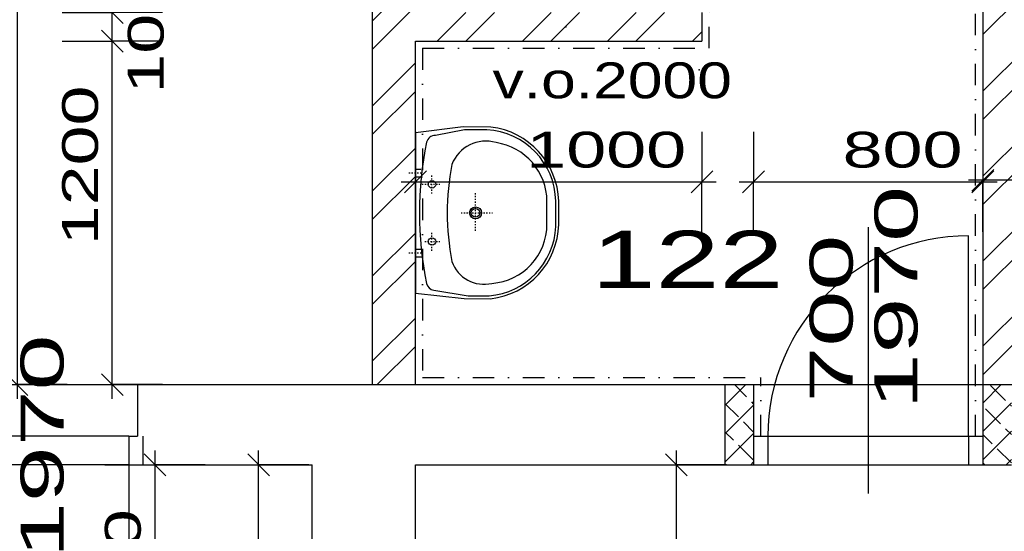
# Model space of a CAD drawing. Extents: x -196363 to 396902, y -489949 to -260582.
# Tile 191 of 256: x 222539 to 225975, y -377165 to -375378. Entities that reach past the tile are written whole.
import ezdxf

# ---------------------------------------------------------------- set-up
doc = ezdxf.new("R2010")
doc.units = 0
doc.header["$MEASUREMENT"] = 0
doc.linetypes.add('DASHED1', pattern=[1, 0.3, -0.4, 0.3])
doc.linetypes.add('DOTDASH', pattern=[1, 0.3, -0.2, 0, -0.2, 0.3])
for name, color, linetype in [('bourani', 15, 'Continuous'), ('dvere', 1, 'Continuous'), ('koty', 1, 'Continuous'), ('navrh', 2, 'Continuous'), ('noszdiv', 1, 'Continuous'), ('obklady', 14, 'Continuous'), ('popdver', 6, 'Continuous'), ('srafy', 8, 'Continuous'), ('zarpred', 5, 'Continuous')]:
    doc.layers.add(name, color=color, linetype=linetype)
doc.styles.add('SPIRITTXTSTYLE1', font='ROMAN')
doc.styles.add('SPIRITTXTSTYLE2', font='txt')
doc.linetypes.add('CERCH2', pattern='A,0,-1,[17,dur+dsp vaclavov.shx,S=0.003401,R=0,X=-1,Y=0],0', length=1)
doc.dimstyles.new('SPIRITSTYLE26', dxfattribs={"dimtxt": 125, "dimasz": 12.7, "dimexe": 175, "dimexo": -175, "dimgap": 50, "dimtad": 1, "dimdec": 3, "dimzin": 0, "dimdsep": 46, "dimlunit": 7, "dimtxsty": 'SPIRITTXTSTYLE1', "dimblk1": '_TICKMARKS26', "dimblk2": '_TICKMARKS26', "dimsah": 1, "dimcen": 0.09, "dimdle": 50, "dimclrd": 1, "dimclre": 1, "dimclrt": 1, "dimadec": 0, "dimazin": 0, "dimtfac": 1, "dimtdec": 4, "dimtofl": 0, "dimtmove": 1, "dimatfit": 0, "dimfxl": 0, "dimtolj": 1, "dimtzin": 0, "dimarcsym": 0})
doc.dimstyles.new('SPIRITSTYLE540', dxfattribs={"dimtxt": 125, "dimasz": 12.7, "dimexe": 175, "dimexo": 2664.268555, "dimgap": 50, "dimtad": 1, "dimdec": 3, "dimzin": 0, "dimdsep": 46, "dimlunit": 7, "dimtxsty": 'SPIRITTXTSTYLE1', "dimblk1": '_TICKMARKS540', "dimblk2": '_TICKMARKS540', "dimsah": 1, "dimcen": 0.09, "dimdle": 50, "dimclrd": 1, "dimclre": 1, "dimclrt": 1, "dimadec": 0, "dimazin": 0, "dimtfac": 1, "dimtdec": 4, "dimtofl": 0, "dimtmove": 1, "dimatfit": 0, "dimfxl": 0, "dimtolj": 1, "dimtzin": 0, "dimarcsym": 0})
doc.dimstyles.new('SPIRITSTYLE548', dxfattribs={"dimtxt": 125, "dimasz": 12.7, "dimexe": 175, "dimexo": 1065.283936, "dimgap": 50, "dimtad": 1, "dimdec": 3, "dimzin": 0, "dimdsep": 46, "dimlunit": 7, "dimtxsty": 'SPIRITTXTSTYLE1', "dimblk1": '_TICKMARKS548', "dimblk2": '_TICKMARKS548', "dimsah": 1, "dimcen": 0.09, "dimdle": 50, "dimclrd": 1, "dimclre": 1, "dimclrt": 1, "dimadec": 0, "dimazin": 0, "dimtfac": 1, "dimtdec": 4, "dimtofl": 0, "dimtmove": 1, "dimatfit": 0, "dimfxl": 0, "dimtolj": 1, "dimtzin": 0, "dimarcsym": 0})
doc.dimstyles.new('SPIRITSTYLE561', dxfattribs={"dimtxt": 125, "dimasz": 12.7, "dimexe": 175, "dimexo": 1446.184814, "dimgap": 50, "dimtad": 1, "dimdec": 3, "dimzin": 0, "dimdsep": 46, "dimlunit": 7, "dimtxsty": 'SPIRITTXTSTYLE1', "dimblk1": '_TICKMARKS561', "dimblk2": '_TICKMARKS561', "dimsah": 1, "dimcen": 0.09, "dimdle": 50, "dimclrd": 1, "dimclre": 1, "dimclrt": 1, "dimadec": 0, "dimazin": 0, "dimtfac": 1, "dimtdec": 4, "dimtofl": 0, "dimtmove": 1, "dimatfit": 0, "dimfxl": 0, "dimtolj": 1, "dimtzin": 0, "dimarcsym": 0})
doc.dimstyles.new('SPIRITSTYLE604', dxfattribs={"dimtxt": 125, "dimasz": 12.7, "dimexe": 175, "dimexo": 732.876343, "dimgap": 50, "dimtad": 1, "dimdec": 3, "dimzin": 0, "dimdsep": 46, "dimlunit": 7, "dimtxsty": 'SPIRITTXTSTYLE1', "dimblk1": '_TICKMARKS604', "dimblk2": '_TICKMARKS604', "dimsah": 1, "dimcen": 0.09, "dimdle": 50, "dimclrd": 1, "dimclre": 1, "dimclrt": 1, "dimadec": 0, "dimazin": 0, "dimtfac": 1, "dimtdec": 4, "dimtofl": 0, "dimtmove": 1, "dimatfit": 0, "dimfxl": 0, "dimtolj": 1, "dimtzin": 0, "dimarcsym": 0})
doc.dimstyles.new('SPIRITSTYLE605', dxfattribs={"dimtxt": 125, "dimasz": 12.7, "dimexe": 175, "dimexo": 882.8703, "dimgap": 50, "dimtad": 1, "dimdec": 3, "dimzin": 0, "dimdsep": 46, "dimlunit": 7, "dimtxsty": 'SPIRITTXTSTYLE1', "dimblk1": '_TICKMARKS605', "dimblk2": '_TICKMARKS605', "dimsah": 1, "dimcen": 0.09, "dimdle": 50, "dimclrd": 1, "dimclre": 1, "dimclrt": 1, "dimadec": 0, "dimazin": 0, "dimtfac": 1, "dimtdec": 4, "dimtofl": 0, "dimtmove": 1, "dimatfit": 0, "dimfxl": 0, "dimtolj": 1, "dimtzin": 0, "dimarcsym": 0})
doc.dimstyles.new('SPIRITSTYLE606', dxfattribs={"dimtxt": 125, "dimasz": 12.7, "dimexe": 175, "dimexo": 1882.871338, "dimgap": 50, "dimtad": 1, "dimdec": 3, "dimzin": 0, "dimdsep": 46, "dimlunit": 7, "dimtxsty": 'SPIRITTXTSTYLE1', "dimblk1": '_TICKMARKS606', "dimblk2": '_TICKMARKS606', "dimsah": 1, "dimcen": 0.09, "dimdle": 50, "dimclrd": 1, "dimclre": 1, "dimclrt": 1, "dimadec": 0, "dimazin": 0, "dimtfac": 1, "dimtdec": 4, "dimtofl": 0, "dimtmove": 1, "dimatfit": 0, "dimfxl": 0, "dimtolj": 1, "dimtzin": 0, "dimarcsym": 0})
doc.dimstyles.new('SPIRITSTYLE613', dxfattribs={"dimtxt": 125, "dimasz": 12.7, "dimexe": 175, "dimexo": 316.604095, "dimgap": 50, "dimtad": 1, "dimdec": 3, "dimzin": 0, "dimdsep": 46, "dimlunit": 7, "dimtxsty": 'SPIRITTXTSTYLE1', "dimblk1": '_TICKMARKS613', "dimblk2": '_TICKMARKS613', "dimsah": 1, "dimcen": 0.09, "dimdle": 50, "dimclrd": 1, "dimclre": 1, "dimclrt": 1, "dimadec": 0, "dimazin": 0, "dimtfac": 1, "dimtdec": 4, "dimtofl": 0, "dimtmove": 1, "dimatfit": 0, "dimfxl": 0, "dimtolj": 1, "dimtzin": 0, "dimarcsym": 0})
doc.dimstyles.new('SPIRITSTYLE646', dxfattribs={"dimtxt": 125, "dimasz": 12.7, "dimexe": 175, "dimexo": 533.397095, "dimgap": 50, "dimtad": 1, "dimdec": 3, "dimzin": 0, "dimdsep": 46, "dimlunit": 7, "dimtxsty": 'SPIRITTXTSTYLE1', "dimblk1": '_TICKMARKS646', "dimblk2": '_TICKMARKS646', "dimsah": 1, "dimcen": 0.09, "dimdle": 50, "dimclrd": 1, "dimclre": 1, "dimclrt": 1, "dimadec": 0, "dimazin": 0, "dimtfac": 1, "dimtdec": 4, "dimtofl": 0, "dimtmove": 1, "dimatfit": 0, "dimfxl": 0, "dimtolj": 1, "dimtzin": 0, "dimarcsym": 0})
doc.dimstyles.new('SPIRITSTYLE659', dxfattribs={"dimtxt": 125, "dimasz": 12.7, "dimexe": 175, "dimexo": 222.24707, "dimgap": 50, "dimtad": 1, "dimdec": 3, "dimzin": 0, "dimdsep": 46, "dimlunit": 7, "dimtxsty": 'SPIRITTXTSTYLE1', "dimblk1": '_TICKMARKS659', "dimblk2": '_TICKMARKS659', "dimsah": 1, "dimcen": 0.09, "dimdle": 50, "dimclrd": 1, "dimclre": 1, "dimclrt": 1, "dimadec": 0, "dimazin": 0, "dimtfac": 1, "dimtdec": 4, "dimtofl": 0, "dimtmove": 1, "dimatfit": 0, "dimfxl": 0, "dimtolj": 1, "dimtzin": 0, "dimarcsym": 0})
doc.dimstyles.new('SPIRITSTYLE739', dxfattribs={"dimtxt": 125, "dimasz": 12.7, "dimexe": 175, "dimexo": 373.679688, "dimgap": 50, "dimtad": 1, "dimdec": 3, "dimzin": 0, "dimdsep": 46, "dimlunit": 7, "dimtxsty": 'SPIRITTXTSTYLE1', "dimblk1": '_TICKMARKS739', "dimblk2": '_TICKMARKS739', "dimsah": 1, "dimcen": 0.09, "dimdle": 50, "dimclrd": 1, "dimclre": 1, "dimclrt": 1, "dimadec": 0, "dimazin": 0, "dimtfac": 1, "dimtdec": 4, "dimtofl": 0, "dimtmove": 1, "dimatfit": 0, "dimfxl": 0, "dimtolj": 1, "dimtzin": 0, "dimarcsym": 0})
pattern_1 = [(45.000001, (582227.31, -258968), (-49.497475, 49.497475), []), (135, (582227.31, -258968), (-116.49495, -81.49495), [-12.374369, 74.246216, -12.374369]), (135, (582326.31, -258968), (-116.49495, -81.49495), [-12.374369, 74.246216, -12.374369])]

# ---------------------------------------------------------------- blocks, each defined once
blk = doc.blocks.new('_TICKMARKS540')
at = {"color": 1, "linetype": 'Continuous'}
blk.add_line((-3, -3), (3, 3), dxfattribs=at)
blk = doc.blocks.new('*D1356')
at = {"color": 1, "linetype": 'Continuous', "ltscale": 300}
for p, q in [((221820.328125, -374058.65625, 1723.800049), (221820.328125, -374233.65625, 1723.800049)), ((223770.359375, -374058.65625, 1723.800049), (223770.359375, -374233.65625, 1723.800049)), ((221770.328125, -374233.65625, 1723.800049), (223820.359375, -374233.65625, 1723.800049)), ((221820.328125, -374408.65625, 1723.800049), (221820.328125, -374233.65625, 1723.800049)), ((223770.359375, -374408.65625, 1723.800049), (223770.359375, -374233.65625, 1723.800049))]:
    blk.add_line(p, q, dxfattribs=at)
at = {"color": 1, "linetype": 'Continuous', "ltscale": 300, "xscale": 12.69999980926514, "yscale": 12.69999980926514, "zscale": 12.69999980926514, "rotation": 180.0000050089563}
blk.add_blockref('_TICKMARKS540', (221820.328125, -374233.65625, 1723.800049), dxfattribs=at)
at = {"color": 1, "linetype": 'Continuous', "ltscale": 300, "xscale": 12.69999980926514, "yscale": 12.69999980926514, "zscale": 12.69999980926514}
blk.add_blockref('_TICKMARKS540', (223770.359375, -374233.65625, 1723.800049), dxfattribs=at)
at = {"color": 1, "linetype": 'Continuous', "ltscale": 300, "style": 'SPIRITTXTSTYLE1', "width": 1.5}
blk.add_text('1950', height=125, dxfattribs=at).set_placement((222682.265625, -374183.6875, 1723.800049))
blk = doc.blocks.new('_TICKMARKS548')
at = {"color": 1, "linetype": 'Continuous'}
blk.add_line((-3, -3), (3, 3), dxfattribs=at)
blk = doc.blocks.new('*D1368')
at = {"color": 1, "linetype": 'Continuous', "ltscale": 300}
for p, q in [((222530.078125, -373252.9375, 1723.800049), (222530.078125, -376702.9375, 1723.800049)), ((222355.078125, -373302.9375, 1723.800049), (222530.078125, -373302.9375, 1723.800049)), ((222705.0625, -373302.9375, 1723.800049), (222530.078125, -373302.9375, 1723.800049)), ((222355.078125, -376652.9375, 1723.800049), (222530.078125, -376652.9375, 1723.800049)), ((222705.0625, -376652.9375, 1723.800049), (222530.078125, -376652.9375, 1723.800049))]:
    blk.add_line(p, q, dxfattribs=at)
at = {"color": 1, "linetype": 'Continuous', "ltscale": 300, "xscale": 12.69999980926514, "yscale": 12.69999980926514, "zscale": 12.69999980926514}
for p, rotation in [((222530.078125, -373302.9375, 1723.800049), 90.00000250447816), ((222530.078125, -376652.9375, 1723.800049), -90.00000250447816)]:
    blk.add_blockref('_TICKMARKS548', p, dxfattribs=dict(at, rotation=rotation))
at = {"color": 1, "linetype": 'Continuous', "ltscale": 300, "style": 'SPIRITTXTSTYLE1', "width": 1.5}
blk.add_text('3350', height=125, rotation=450.000019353, dxfattribs=at).set_placement((222480.09375, -375096.96875, 1723.800049))
blk = doc.blocks.new('_TICKMARKS561')
at = {"color": 1, "linetype": 'Continuous'}
blk.add_line((-3, -3), (3, 3), dxfattribs=at)
blk = doc.blocks.new('*D1386')
at = {"color": 1, "linetype": 'Continuous', "ltscale": 300}
for p, q in [((224831, -380322.9375, 1723.800049), (224831, -376882.90625, 1723.800049)), ((224656, -376932.9375, 1723.800049), (224831, -376932.9375, 1723.800049)), ((225006, -376932.9375, 1723.800049), (224831, -376932.9375, 1723.800049)), ((224656, -380272.9375, 1723.800049), (224831, -380272.9375, 1723.800049)), ((225006, -380272.9375, 1723.800049), (224831, -380272.9375, 1723.800049))]:
    blk.add_line(p, q, dxfattribs=at)
at = {"color": 1, "linetype": 'Continuous', "ltscale": 300, "xscale": 12.69999980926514, "yscale": 12.69999980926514, "zscale": 12.69999980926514}
for p, rotation in [((224831, -376932.9375, 1723.800049), 90.00000250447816), ((224831, -380272.9375, 1723.800049), 270.0000006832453)]:
    blk.add_blockref('_TICKMARKS561', p, dxfattribs=dict(at, rotation=rotation))
at = {"color": 1, "linetype": 'Continuous', "ltscale": 300, "style": 'SPIRITTXTSTYLE1', "width": 1.5}
blk.add_text('3340', height=125, rotation=90.000002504, dxfattribs=at).set_placement((224781.015625, -378721.96875, 1723.800049))
blk = doc.blocks.new('_TICKMARKS604')
at = {"color": 1, "linetype": 'Continuous'}
blk.add_line((-3, -3), (3, 3), dxfattribs=at)
blk = doc.blocks.new('*D1495')
at = {"color": 1, "linetype": 'Continuous', "ltscale": 300}
for p, q in [((222862.484375, -376702.9375, 1723.800049), (222862.484375, -375402.9375, 1723.800049)), ((222687.484375, -375452.9375, 1723.800049), (222862.484375, -375452.9375, 1723.800049)), ((223037.46875, -375452.9375, 1723.800049), (222862.484375, -375452.9375, 1723.800049)), ((222687.484375, -376652.9375, 1723.800049), (222862.484375, -376652.9375, 1723.800049)), ((223037.46875, -376652.9375, 1723.800049), (222862.484375, -376652.9375, 1723.800049))]:
    blk.add_line(p, q, dxfattribs=at)
at = {"color": 1, "linetype": 'Continuous', "ltscale": 300, "xscale": 12.69999980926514, "yscale": 12.69999980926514, "zscale": 12.69999980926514}
for p, rotation in [((222862.484375, -375452.9375, 1723.800049), 90.00000250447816), ((222862.484375, -376652.9375, 1723.800049), 270.0000006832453)]:
    blk.add_blockref('_TICKMARKS604', p, dxfattribs=dict(at, rotation=rotation))
at = {"color": 1, "linetype": 'Continuous', "ltscale": 300, "style": 'SPIRITTXTSTYLE1', "width": 1.5}
blk.add_text('1200', height=125, rotation=90.000002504, dxfattribs=at).set_placement((222812.5, -376166, 1723.800049))
blk = doc.blocks.new('_TICKMARKS605')
at = {"color": 1, "linetype": 'Continuous'}
blk.add_line((-3, -3), (3, 3), dxfattribs=at)
blk = doc.blocks.new('*D1496')
at = {"color": 1, "linetype": 'Continuous', "ltscale": 300}
for p, q in [((222862.484375, -375502.9375, 1723.800049), (222862.484375, -375302.9375, 1723.800049)), ((222687.484375, -375352.9375, 1723.800049), (222862.484375, -375352.9375, 1723.800049)), ((223037.46875, -375352.9375, 1723.800049), (222862.484375, -375352.9375, 1723.800049)), ((222687.484375, -375452.9375, 1723.800049), (222862.484375, -375452.9375, 1723.800049)), ((223037.46875, -375452.9375, 1723.800049), (222862.484375, -375452.9375, 1723.800049))]:
    blk.add_line(p, q, dxfattribs=at)
at = {"color": 1, "linetype": 'Continuous', "ltscale": 300, "xscale": 12.69999980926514, "yscale": 12.69999980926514, "zscale": 12.69999980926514}
for p, rotation in [((222862.484375, -375352.9375, 1723.800049), 90.00000250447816), ((222862.484375, -375452.9375, 1723.800049), 270.0000006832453)]:
    blk.add_blockref('_TICKMARKS605', p, dxfattribs=dict(at, rotation=rotation))
at = {"color": 1, "linetype": 'Continuous', "ltscale": 300, "style": 'SPIRITTXTSTYLE1', "width": 1.5}
blk.add_text('100', height=125, rotation=90.000002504, dxfattribs=at).set_placement((223041.671875, -375636.21875, 1723.800049))
blk = doc.blocks.new('_TICKMARKS606')
at = {"color": 1, "linetype": 'Continuous'}
blk.add_line((-3, -3), (3, 3), dxfattribs=at)
blk = doc.blocks.new('*D1497')
at = {"color": 1, "linetype": 'Continuous', "ltscale": 300}
for p, q in [((222862.484375, -375402.9375, 1723.800049), (222862.484375, -374402.90625, 1723.800049)), ((222687.484375, -374452.90625, 1723.800049), (222862.484375, -374452.90625, 1723.800049)), ((223037.46875, -374452.90625, 1723.800049), (222862.484375, -374452.90625, 1723.800049)), ((222687.484375, -375352.9375, 1723.800049), (222862.484375, -375352.9375, 1723.800049)), ((223037.46875, -375352.9375, 1723.800049), (222862.484375, -375352.9375, 1723.800049))]:
    blk.add_line(p, q, dxfattribs=at)
at = {"color": 1, "linetype": 'Continuous', "ltscale": 300, "xscale": 12.69999980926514, "yscale": 12.69999980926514, "zscale": 12.69999980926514}
for p, rotation in [((222862.484375, -374452.90625, 1723.800049), 90.00000250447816), ((222862.484375, -375352.9375, 1723.800049), 270.0000006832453)]:
    blk.add_blockref('_TICKMARKS606', p, dxfattribs=dict(at, rotation=rotation))
at = {"color": 1, "linetype": 'Continuous', "ltscale": 300, "style": 'SPIRITTXTSTYLE1', "width": 1.5}
blk.add_text('900', height=125, rotation=90.000002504, dxfattribs=at).set_placement((222812.5, -374992.21875, 1723.800049))
blk = doc.blocks.new('_TICKMARKS613')
at = {"color": 1, "linetype": 'Continuous'}
blk.add_line((-3, -3), (3, 3), dxfattribs=at)
blk = doc.blocks.new('*D1512')
at = {"color": 1, "linetype": 'Continuous', "ltscale": 300}
for p, q in [((223920.34375, -375769.53125, 1723.800049), (223920.34375, -375944.53125, 1723.800049)), ((224920.34375, -375769.53125, 1723.800049), (224920.34375, -375944.53125, 1723.800049)), ((223870.34375, -375944.53125, 1723.800049), (224970.359375, -375944.53125, 1723.800049)), ((223920.34375, -376119.53125, 1723.800049), (223920.34375, -375944.53125, 1723.800049)), ((224920.34375, -376119.53125, 1723.800049), (224920.34375, -375944.53125, 1723.800049))]:
    blk.add_line(p, q, dxfattribs=at)
at = {"color": 1, "linetype": 'Continuous', "ltscale": 300, "xscale": 12.69999980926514, "yscale": 12.69999980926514, "zscale": 12.69999980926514, "rotation": 180.0000050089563}
blk.add_blockref('_TICKMARKS613', (223920.34375, -375944.53125, 1723.800049), dxfattribs=at)
at = {"color": 1, "linetype": 'Continuous', "ltscale": 300, "xscale": 12.69999980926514, "yscale": 12.69999980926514, "zscale": 12.69999980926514}
blk.add_blockref('_TICKMARKS613', (224920.34375, -375944.53125, 1723.800049), dxfattribs=at)
at = {"color": 1, "linetype": 'Continuous', "ltscale": 300, "style": 'SPIRITTXTSTYLE1', "width": 1.5}
blk.add_text('1000', height=125, dxfattribs=at).set_placement((224307.28125, -375894.5625, 1723.800049))
blk = doc.blocks.new('_TICKMARKS26')
at = {"color": 1, "linetype": 'Continuous'}
blk.add_line((-3, -3), (3, 3), dxfattribs=at)
blk = doc.blocks.new('*D1526')
at = {"color": 1, "linetype": 'Continuous', "ltscale": 300}
for p, q in [((225900.359375, -375764.1875, 1723.800049), (225900.359375, -375939.1875, 1723.800049)), ((226050.359375, -375764.1875, 1723.800049), (226050.359375, -375939.1875, 1723.800049)), ((226100.359375, -375939.1875, 1723.800049), (225850.359375, -375939.1875, 1723.800049)), ((225900.359375, -376114.1875, 1723.800049), (225900.359375, -375939.1875, 1723.800049)), ((226050.359375, -376114.1875, 1723.800049), (226050.359375, -375939.1875, 1723.800049))]:
    blk.add_line(p, q, dxfattribs=at)
at = {"color": 1, "linetype": 'Continuous', "ltscale": 300, "xscale": 12.69999980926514, "yscale": 12.69999980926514, "zscale": 12.69999980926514}
for p, rotation in [((225900.359375, -375939.1875, 1723.800049), 180.0000050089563), ((226050.359375, -375939.1875, 1723.800049), 360.0000100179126)]:
    blk.add_blockref('_TICKMARKS26', p, dxfattribs=dict(at, rotation=rotation))
at = {"color": 1, "linetype": 'Continuous', "ltscale": 300, "style": 'SPIRITTXTSTYLE1', "width": 1.5}
blk.add_text('150', height=125, rotation=360.000010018, dxfattribs=at).set_placement((226072.625, -375901.0625, 1723.800049))
blk = doc.blocks.new('_TICKMARKS646')
at = {"color": 1, "linetype": 'Continuous'}
blk.add_line((-3, -3), (3, 3), dxfattribs=at)
blk = doc.blocks.new('*D1572')
at = {"color": 1, "linetype": 'Continuous', "ltscale": 300}
for p, q in [((225100.359375, -375769.53125, 1723.800049), (225100.359375, -375944.53125, 1723.800049)), ((225900.359375, -375769.53125, 1723.800049), (225900.359375, -375944.53125, 1723.800049)), ((225050.34375, -375944.53125, 1723.800049), (225950.359375, -375944.53125, 1723.800049)), ((225100.359375, -376119.53125, 1723.800049), (225100.359375, -375944.53125, 1723.800049)), ((225900.359375, -376119.53125, 1723.800049), (225900.359375, -375944.53125, 1723.800049))]:
    blk.add_line(p, q, dxfattribs=at)
at = {"color": 1, "linetype": 'Continuous', "ltscale": 300, "xscale": 12.69999980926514, "yscale": 12.69999980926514, "zscale": 12.69999980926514, "rotation": 180.0000050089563}
blk.add_blockref('_TICKMARKS646', (225100.359375, -375944.53125, 1723.800049), dxfattribs=at)
at = {"color": 1, "linetype": 'Continuous', "ltscale": 300, "xscale": 12.69999980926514, "yscale": 12.69999980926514, "zscale": 12.69999980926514}
blk.add_blockref('_TICKMARKS646', (225900.359375, -375944.53125, 1723.800049), dxfattribs=at)
at = {"color": 1, "linetype": 'Continuous', "ltscale": 300, "style": 'SPIRITTXTSTYLE1', "width": 1.5}
blk.add_text('800', height=125, dxfattribs=at).set_placement((225411.0625, -375894.5625, 1723.800049))
blk = doc.blocks.new('_TICKMARKS659')
at = {"color": 1, "linetype": 'Continuous'}
blk.add_line((-3, -3), (3, 3), dxfattribs=at)
blk = doc.blocks.new('*D1588')
at = {"color": 1, "linetype": 'Continuous', "ltscale": 300}
for p, q in [((223373.109375, -386702.90625, 1723.800049), (223373.109375, -376882.90625, 1723.800049)), ((223198.109375, -376932.9375, 1723.800049), (223373.109375, -376932.9375, 1723.800049)), ((223548.109375, -376932.9375, 1723.800049), (223373.109375, -376932.9375, 1723.800049)), ((223198.109375, -386652.90625, 1723.800049), (223373.109375, -386652.90625, 1723.800049)), ((223548.109375, -386652.90625, 1723.800049), (223373.109375, -386652.90625, 1723.800049))]:
    blk.add_line(p, q, dxfattribs=at)
at = {"color": 1, "linetype": 'Continuous', "ltscale": 300, "xscale": 12.69999980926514, "yscale": 12.69999980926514, "zscale": 12.69999980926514}
for p, rotation in [((223373.109375, -376932.9375, 1723.800049), 90.00000250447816), ((223373.109375, -386652.90625, 1723.800049), 270.0000006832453)]:
    blk.add_blockref('_TICKMARKS659', p, dxfattribs=dict(at, rotation=rotation))
at = {"color": 1, "linetype": 'Continuous', "ltscale": 300, "style": 'SPIRITTXTSTYLE1', "width": 1.5}
blk.add_text('9720', height=125, rotation=90.000002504, dxfattribs=at).set_placement((223323.125, -381911.9375, 1723.800049))
blk = doc.blocks.new('_TICKMARKS739')
at = {"color": 1, "linetype": 'Continuous'}
blk.add_line((-3, -3), (3, 3), dxfattribs=at)
blk = doc.blocks.new('*D1745')
at = {"color": 1, "linetype": 'Continuous', "ltscale": 300}
for p, q in [((223011.65625, -378182.9375, 1723.800049), (223011.65625, -376882.90625, 1723.800049)), ((222836.65625, -376932.9375, 1723.800049), (223011.65625, -376932.9375, 1723.800049)), ((223186.65625, -376932.9375, 1723.800049), (223011.65625, -376932.9375, 1723.800049)), ((222836.65625, -378132.9375, 1723.800049), (223011.65625, -378132.9375, 1723.800049)), ((223186.65625, -378132.9375, 1723.800049), (223011.65625, -378132.9375, 1723.800049))]:
    blk.add_line(p, q, dxfattribs=at)
at = {"color": 1, "linetype": 'Continuous', "ltscale": 300, "xscale": 12.69999980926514, "yscale": 12.69999980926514, "zscale": 12.69999980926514}
for p, rotation in [((223011.65625, -376932.9375, 1723.800049), 90.00000250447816), ((223011.65625, -378132.9375, 1723.800049), 270.0000006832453)]:
    blk.add_blockref('_TICKMARKS739', p, dxfattribs=dict(at, rotation=rotation))
at = {"color": 1, "linetype": 'Continuous', "ltscale": 300, "style": 'SPIRITTXTSTYLE1', "width": 1.5}
blk.add_text('1200', height=125, rotation=90.000002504, dxfattribs=at).set_placement((222961.671875, -377646, 1723.800049))

msp = doc.modelspace()

# ---------------------------------------------------------------- hatches: boundary and pattern name
at = {"layer": 'srafy', "linetype": 'Continuous', "ltscale": 300}
h = msp.add_hatch(dxfattribs=at)
h.set_pattern_fill('ZdivKER', color=8, scale=5.55625, style=0, pattern_type=2)
h.set_pattern_definition([(45, (582227.31, -258968), (-148.49243, 148.49243), []), (45, (582326.31, -258968), (-148.49243, 148.49243), [])])
h.paths.add_polyline_path([(223770.35938, -376652.9375), (223770.35938, -373302.9375), (228050.35938, -373302.9375), (228050.35938, -373452.9375), (227050.35938, -373452.9375), (227050.35938, -374602.9375), (226950.35938, -374602.9375), (226950.35938, -373452.9375), (226050.35938, -373452.9375), (226050.35938, -375352.9375), (226950.35938, -375352.9375), (226950.35938, -375302.9375), (227050.35938, -375302.9375), (227050.35938, -375352.9375), (227200.34375, -375352.9375), (227200.34375, -375452.9375), (226050.35938, -375452.9375), (226050.35938, -376652.9375), (225900.35938, -376652.9375), (225900.35938, -374452.90625), (225800.375, -374452.90625), (225800.375, -374352.90625), (225900.35938, -374352.90625), (225900.35938, -373452.9375), (223920.34375, -373452.9375), (223920.34375, -374352.90625), (225100.35938, -374352.90625), (225100.35938, -374452.90625), (223920.34375, -374452.90625), (223920.34375, -375352.9375), (224920.34375, -375352.9375), (224920.34375, -375452.9375), (223920.34375, -375452.9375), (223920.34375, -376652.9375)], flags=0)
h = msp.add_hatch(dxfattribs=at)
h.set_pattern_fill('ZdivSP', color=8, scale=5.55625, style=0, pattern_type=2)
h.set_pattern_definition(pattern_1)
h.paths.add_polyline_path([(225100.35938, -376652.9375), (225000.375, -376652.9375), (225000.375, -376932.9375), (225100.35938, -376932.9375)], flags=0)
h = msp.add_hatch(dxfattribs=at)
h.set_pattern_fill('ZdivSP', color=8, scale=5.55625, style=0, pattern_type=2)
h.set_pattern_definition(pattern_1)
h.paths.add_polyline_path([(226000.34375, -376652.9375), (225900.35938, -376652.9375), (225900.35938, -376932.9375), (226000.34375, -376932.9375)], flags=0)

# ---------------------------------------------------------------- linework, layer by layer
at = {"layer": 'bourani', "color": 1, "linetype": 'Continuous', "ltscale": 300}
msp.add_line((223560.32812, -378132.9375, 2623.80005), (223560.32812, -376932.9375, 2623.80005), dxfattribs=at)
at = {"layer": 'dvere', "color": 7, "linetype": 'Continuous', "ltscale": 300}
for p, q in [((225850.35938, -376832.9375, 900), (225850.35938, -376132.9375, 900)), ((222920.34375, -376932.9375, 1723.80005), (222920.34375, -377732.9375, 1723.80005))]:
    msp.add_line(p, q, dxfattribs=at)
at = {"layer": 'dvere', "color": 7, "linetype": 'Continuous', "ltscale": 330}
for p, q in [((222920.34375, -376832.9375), (222120.34375, -376832.9375)), ((222920.34375, -376932.9375), (222120.34375, -376932.9375))]:
    msp.add_line(p, q, dxfattribs=at)
at = {"layer": 'dvere', "color": 7, "linetype": 'Continuous', "ltscale": 304.799988}
msp.add_line((222970.35938, -376932.9375), (222970.35938, -376832.90625), dxfattribs=at)
at = {"layer": 'dvere', "color": 1, "linetype": 'Continuous', "ltscale": 304.799988}
for p, q in [((225100.35938, -376832.9375), (225100.35938, -376932.9375)), ((225900.35938, -376832.9375), (225900.35938, -376932.9375))]:
    msp.add_line(p, q, dxfattribs=at)
at = {"layer": 'dvere', "color": 1, "linetype": 'Continuous', "ltscale": 300}
for p, q in [((225150.35938, -376832.9375), (225850.35938, -376832.9375)), ((225150.35938, -376932.9375), (225850.35938, -376932.9375))]:
    msp.add_line(p, q, dxfattribs=at)
at = {"layer": 'dvere', "color": 7, "linetype": 'Continuous', "ltscale": 300}
for centre, radius, start, end in [((225850.35938, -376832.9375, 900), 699.98828, 90.00000933, 180.00000501), ((222920.34375, -376932.9375, 1723.80005), 800.00085, 180.00000501, 270.000028)]:
    msp.add_arc(centre, radius, start, end, dxfattribs=at)
msp.add_point((225500.35938, -376832.9375, 900), dxfattribs=at)
at = {"layer": 'dvere', "color": 15, "linetype": 'Continuous', "ltscale": 250}
msp.add_point((225500.35938, -376932.9375), dxfattribs=at)
at = {"layer": 'navrh', "color": 2, "linetype": 'Continuous', "ltscale": 300}
for p, q in [((223770.35938, -376652.9375, 900), (223770.35938, -373302.9375, 900)), ((225900.35938, -374452.90625, 900), (225900.35938, -376652.9375, 900)), ((224920.34375, -375352.9375, 900), (224920.34375, -375452.9375, 900)), ((223920.34375, -376652.9375, 900), (223920.34375, -375452.9375, 900)), ((223920.34375, -375452.9375, 900), (224920.34375, -375452.9375, 900)), ((225100.35938, -376832.9375, 900), (225150.35938, -376832.9375, 900)), ((225150.35938, -376832.9375, 900), (225150.35938, -376932.9375, 900)), ((225850.35938, -376832.9375, 900), (225900.35938, -376832.9375, 900)), ((225850.35938, -376832.9375, 900), (225850.35938, -376932.9375, 900)), ((225100.35938, -376932.9375, 900), (225150.35938, -376932.9375, 900)), ((225850.35938, -376932.9375, 900), (225900.35938, -376932.9375, 900))]:
    msp.add_line(p, q, dxfattribs=at)
at = {"layer": 'noszdiv', "color": 1, "linetype": 'CERCH2', "ltscale": 300}
msp.add_line((222090.32812, -376652.9375, 900), (222950.34375, -376652.9375, 900), dxfattribs=at)
at = {"layer": 'noszdiv', "color": 1, "linetype": 'Continuous', "ltscale": 300}
for p, q in [((222950.34375, -376652.9375, 900), (225000.375, -376652.9375, 900)), ((222950.34375, -376652.9375, 900), (222950.34375, -376832.9375, 900)), ((222920.34375, -376832.9375, 900), (222950.34375, -376832.9375, 900)), ((222920.34375, -376832.9375, 900), (222920.34375, -376932.9375, 900)), ((222920.34375, -376932.9375, 900), (222950.34375, -376932.9375, 900)), ((222950.34375, -376932.9375, 900), (223560.32812, -376932.9375, 900)), ((223920.34375, -376932.9375, 900), (225000.375, -376932.9375, 900)), ((223920.34375, -378132.9375, 900), (223920.34375, -376932.9375, 900))]:
    msp.add_line(p, q, dxfattribs=at)
at = {"layer": 'noszdiv', "color": 2, "linetype": 'Continuous', "ltscale": 300}
for p, q in [((225000.375, -376652.9375, 900), (225100.35938, -376652.9375, 900)), ((225000.375, -376652.9375, 900), (225000.375, -376932.9375, 900)), ((225100.35938, -376652.9375, 900), (225100.35938, -376932.9375, 900)), ((225900.35938, -376652.9375, 900), (226050.35938, -376652.9375, 900)), ((225900.35938, -376652.9375, 900), (225900.35938, -376932.9375, 900)), ((225000.375, -376932.9375, 900), (225100.35938, -376932.9375, 900)), ((225900.35938, -376932.9375, 900), (226000.34375, -376932.9375, 900))]:
    msp.add_line(p, q, dxfattribs=at)
at = {"layer": 'noszdiv', "color": 2, "linetype": 'CERCH2', "ltscale": 300}
msp.add_line((225100.35938, -376652.9375, 900), (225900.35938, -376652.9375, 900), dxfattribs=at)
at = {"layer": 'obklady', "color": 14, "linetype": 'DOTDASH', "ltscale": 250}
for p, q in [((225875.35938, -376832.9375, 4347.59961), (225875.35938, -374477.90625, 4347.59961)), ((224945.35938, -375477.9375, 4347.59961), (224945.35938, -375327.9375, 4347.59961)), ((223945.35938, -375477.9375, 4347.59961), (223945.35938, -376627.9375, 4347.59961)), ((223945.35938, -375477.9375, 4347.59961), (224945.35938, -375477.9375, 4347.59961)), ((223945.35938, -376627.9375, 4347.59961), (225125.35938, -376627.9375, 4347.59961)), ((225125.35938, -376832.9375, 4347.59961), (225125.35938, -376627.9375, 4347.59961))]:
    msp.add_line(p, q, dxfattribs=at)
for p in [(224445.34375, -375402.9375, 4347.59961), (224910.35938, -375552.90625, 4347.59961)]:
    msp.add_point(p, dxfattribs=at)
at = {"layer": 'popdver', "color": 6, "linetype": 'Continuous', "ltscale": 250}
msp.add_line((225500.35938, -376102.28125), (225500.35938, -377033.15625), dxfattribs=at)
at = {"layer": 'popdver', "color": 6, "linetype": 'Continuous', "ltscale": 304.799988}
msp.add_point((225500.35938, -376832.9375), dxfattribs=at)
at = {"layer": 'popdver', "color": 6, "linetype": 'Continuous', "ltscale": 250}
msp.add_point((225500.35938, -376832.9375), dxfattribs=at)
at = {"layer": 'zarpred', "color": 8, "linetype": 'Continuous'}
for p, q in [((223920.57812, -375899.78125), (223939.92188, -375899.78125)), ((223920.57812, -375927.15625), (223945.23438, -375927.15625)), ((223920.57812, -376179.1875), (223939.92188, -376179.1875)), ((223920.57812, -376206.5625), (223945.23438, -376206.5625))]:
    msp.add_line(p, q, dxfattribs=at)
at = {"layer": 'zarpred', "color": 8, "linetype": 'DASHED1', "ltscale": 14.000001}
for p, q in [((223897.3125, -375912.9375), (223945.23438, -375912.9375)), ((223978.09375, -375985.78125), (223978.09375, -375920.0625)), ((223953.46875, -375952.90625), (224005.48438, -375952.90625)), ((224130.07812, -376115.625), (224130.07812, -375984.1875)), ((224079.42188, -376052.65625), (224188.95312, -376052.65625)), ((223978.09375, -376185.5), (223978.09375, -376119.75)), ((223953.46875, -376152.625), (224005.48438, -376152.625)), ((223897.3125, -376192.34375), (223945.23438, -376192.34375))]:
    msp.add_line(p, q, dxfattribs=at)
at = {"layer": 'zarpred', "color": 5, "linetype": 'Continuous'}
for points in [[(223920.34375, -376332.9375), (224089.98438, -376352.53125), (224182.35938, -376352.90625, 0.3735613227), (224420.34375, -376093.71875), (224420.34375, -376093.71875), (224420.34375, -376012.125, 0.3724052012), (224183.125, -375752.9375), (224183.125, -375752.9375), (224087.15625, -375752.78125), (223920.34375, -375772.9375)], [(224379.40625, -376012.9375, 0.3708738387), (224201.51562, -375807.5625, 0.3916131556), (224047.64062, -375883.40625, 0.0969293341), (224047.64062, -376222.4375, 0.3847571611), (224187.42188, -376299.15625, 0.3922860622), (224379.40625, -376092.375), (224379.40625, -376092.375)]]:
    msp.add_lwpolyline(points, format="xyb", close=True, dxfattribs=at)
at = {"layer": 'zarpred', "color": 8, "linetype": 'Continuous'}
msp.add_lwpolyline([(224410.04688, -376012.25, 0.3915576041), (224169.0625, -375762.375), (224169.0625, -375762.375), (224091.96875, -375762.9375), (223989.78125, -375782.09375, 0.3566107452), (223959.46875, -375806.09375, 0.1005923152), (223959.46875, -376299.75, 0.3243051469), (223984.29688, -376322.8125), (223984.29688, -376322.8125), (224104.125, -376342.9375), (224177.53125, -376342.9375, 0.3749197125), (224410.46875, -376100.59375), (224410.46875, -376100.59375)], format="xyb", close=True, dxfattribs=at)
for centre, radius in [((223978.09375, -375953.25), 12.93063), ((224130.07812, -376052.65625), 14.78058), ((223978.09375, -376152.9375), 12.93063)]:
    msp.add_circle(centre, radius, dxfattribs=at)
at = {"layer": 'zarpred', "color": 5, "linetype": 'Continuous'}
msp.add_circle((224130.375, -376052.9375), 20.87694, dxfattribs=at)

# ---------------------------------------------------------------- texts
at = {"layer": 'koty', "color": 1, "linetype": 'Continuous', "ltscale": 300, "style": 'SPIRITTXTSTYLE2', "width": 1.5}
msp.add_text('122', height=200, dxfattribs=at).set_placement((224534.85938, -376315.34375, 1723.80005))
at = {"layer": 'obklady', "color": 14, "linetype": 'Continuous', "ltscale": 300, "style": 'SPIRITTXTSTYLE1', "width": 1.3}
msp.add_text('v.o.2000', height=125.25, dxfattribs=at).set_placement((224189.4375, -375652.46875, 1723.80005))
at = {"layer": 'popdver', "color": 6, "linetype": 'Continuous', "ltscale": 250, "style": 'SPIRITTXTSTYLE1', "width": 1.75}
for s, p in [('1970', (225672.28125, -376739.65625)), ('700', (225446.23438, -376715.0625)), ('1970', (222692.26562, -377258.84375))]:
    msp.add_text(s, height=150, rotation=90.0000025, dxfattribs=at).set_placement(p)

# ---------------------------------------------------------------- dimensions: what is measured, and where the dimension line sits
at = {"layer": 'koty', "color": 1, "linetype": 'Continuous', "ltscale": 300}
for base, p1, p2, dimstyle, picture, middle in [((222530.07812, -373302.9375, 1723.80005), (223770.35938, -373302.9375, 1723.80005), (223770.35938, -376652.9375, 1723.80005), 'SPIRITSTYLE548', '*D1368', (222530.07812, -374977.90625, 1723.80005)), ((222862.48438, -375352.9375, 1723.80005), (224920.34375, -375352.9375, 1723.80005), (224920.34375, -374452.90625, 1723.80005), 'SPIRITSTYLE606', '*D1497', (222862.48438, -374902.90625, 1723.80005)), ((222862.48438, -376652.9375, 1723.80005), (223770.35938, -376652.9375, 1723.80005), (223920.34375, -375452.9375, 1723.80005), 'SPIRITSTYLE604', '*D1495', (222862.48438, -376052.9375, 1723.80005)), ((223011.65625, -378132.9375, 1723.80005), (223665.35938, -378132.9375, 1723.80005), (223560.32812, -376932.9375, 1723.80005), 'SPIRITSTYLE739', '*D1745', (223011.65625, -377532.9375, 1723.80005)), ((223373.10938, -386652.90625, 1723.80005), (223770.35938, -386652.90625, 1723.80005), (223770.35938, -376932.9375, 1723.80005), 'SPIRITSTYLE659', '*D1588', (223373.10938, -381792.90625, 1723.80005)), ((224831, -380272.9375, 1723.80005), (226509.1875, -380272.9375, 1723.80005), (226452.1875, -376932.9375, 1723.80005), 'SPIRITSTYLE561', '*D1386', (224831, -378602.9375, 1723.80005))]:
    dim = msp.add_linear_dim(base=base, p1=p1, p2=p2, angle=90.0000025, dimstyle=dimstyle, dxfattribs=at)
    dim.commit()
    dim.dimension.update_dxf_attribs({"geometry": picture, "text_midpoint": middle})
for base, p1, p2, dimstyle, picture, middle in [((221820.32812, -374233.65625, 1723.80005), (221820.32812, -377072.9375, 1723.80005), (223770.35938, -377072.9375, 1723.80005), 'SPIRITSTYLE540', '*D1356', (222795.35938, -374233.65625, 1723.80005)), ((223920.34375, -375944.53125, 1723.80005), (223920.34375, -375452.9375, 1723.80005), (224920.34375, -375452.9375, 1723.80005), 'SPIRITSTYLE613', '*D1512', (224420.35938, -375944.53125, 1723.80005)), ((225100.35938, -375944.53125, 1723.80005), (225100.35938, -376652.9375, 1723.80005), (225900.35938, -376652.9375, 1723.80005), 'SPIRITSTYLE646', '*D1572', (225500.35938, -375944.53125, 1723.80005))]:
    dim = msp.add_linear_dim(base=base, p1=p1, p2=p2, dimstyle=dimstyle, dxfattribs=at)
    dim.commit()
    dim.dimension.update_dxf_attribs({"geometry": picture, "text_midpoint": middle})
dim = msp.add_linear_dim(base=(222862.48438, -375452.9375, 1723.80005), p1=(223920.34375, -375452.9375, 1723.80005), p2=(223920.34375, -375352.9375, 1723.80005), angle=90.0000025, dimstyle='SPIRITSTYLE605', dxfattribs=at)
dim.commit()
dim.dimension.update_dxf_attribs({"geometry": '*D1496', "text_midpoint": (222898.8125, -375636.21875), "dimtype": 160})
dim = msp.add_linear_dim(base=(226050.35938, -375939.1875, 1723.80005), p1=(226050.35938, -375939.1875, 1723.80005), p2=(225900.35938, -375939.1875, 1723.80005), dimstyle='SPIRITSTYLE26', dxfattribs=at)
dim.commit()
dim.dimension.update_dxf_attribs({"geometry": '*D1526', "text_midpoint": (225923.82812, -375901.0625), "dimtype": 160})

doc.saveas('drawing.dxf')
